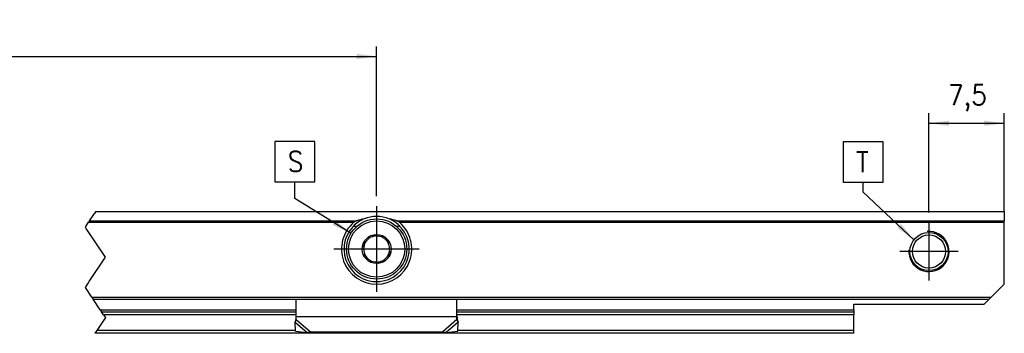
# Model space of a CAD drawing. Header units: millimetres. Extents: x -418 to 1225, y -151 to 443.
# Tile 37 of 52: x 124 to 222, y 266 to 297. Entities that reach past the tile are written whole.
import ezdxf

# ---------------------------------------------------------------- set-up
doc = ezdxf.new("R2010")
doc.units = ezdxf.units.MM
doc.linetypes.add('DOT_CENTER', pattern=[14, 12, -1, 0, -1])
doc.layers.add('1', color=7, linetype='Continuous')
doc.styles.add('CONVERTER_12', font='txt.shx', dxfattribs={"width": 0.9})
doc.dimstyles.new('ME10_DIM_18', dxfattribs={"dimtxt": 2, "dimasz": 2, "dimexe": 1, "dimexo": 1, "dimgap": 1, "dimtad": 1, "dimdsep": 46, "dimtxsty": 'CONVERTER_12', "dimsah": 1, "dimcen": 0.09, "dimclrd": 2, "dimclre": 2, "dimclrt": 2, "dimadec": 0, "dimazin": 0, "dimtfac": 1, "dimtdec": 4, "dimtix": 1, "dimtmove": 0, "dimatfit": 3, "dimfxl": 1, "dimtolj": 1, "dimtzin": 0, "dimarcsym": 0})
doc.dimstyles.new('ME10_DIM_19', dxfattribs={"dimtxt": 2, "dimasz": 2, "dimexe": 1, "dimexo": 1, "dimgap": 1, "dimtad": 1, "dimdsep": 46, "dimtxsty": 'CONVERTER_12', "dimsah": 1, "dimcen": 0.09, "dimclrd": 2, "dimclre": 2, "dimclrt": 2, "dimadec": 0, "dimazin": 0, "dimtfac": 1, "dimtdec": 4, "dimtix": 1, "dimtmove": 0, "dimatfit": 3, "dimfxl": 1, "dimtolj": 1, "dimtzin": 0, "dimarcsym": 0})
doc.dimstyles.get("Standard").update_dxf_attribs({"dimtxt": 0.18, "dimasz": 0.18, "dimexe": 0.18, "dimexo": 0.0625, "dimgap": 0.09, "dimtad": 0, "dimtih": 1, "dimtoh": 1, "dimdec": 4, "dimzin": 0, "dimdsep": 46, "dimtxsty": 'Standard', "dimcen": 0.09, "dimadec": 0, "dimazin": 0, "dimtfac": 1, "dimtdec": 4, "dimtofl": 0, "dimtmove": 0, "dimatfit": 3, "dimfxl": 1, "dimtolj": 1, "dimtzin": 0, "dimarcsym": 0})

# ---------------------------------------------------------------- blocks, each defined once
blk = doc.blocks.new('SOPORTE_SV2__5', base_point=(-123.4, 265.929))
at = {"color": 2, "linetype": 'DOT_CENTER'}
for p, q in [((130.517, 277.129), (131.011, 277.871)), ((131.105, 278.012), (131.011, 277.871)), ((131.144, 278.071), (131.105, 278.012)), ((130.097, 276.5), (130.144, 276.571)), ((130.184, 276.371), (130.097, 276.5)), ((130.144, 276.571), (130.423, 276.988)), ((130.517, 277.129), (130.423, 276.988)), ((132.097, 273.5), (130.184, 276.371)), ((130.478, 271.071), (132.097, 273.5)), ((130.097, 270.5), (130.344, 270.871)), ((130.344, 270.871), (130.478, 271.071)), ((130.75, 269.521), (130.097, 270.5)), ((130.75, 269.521), (130.883, 269.321)), ((131.584, 268.271), (130.883, 269.321)), ((131.584, 268.271), (131.717, 268.071)), ((131.909, 267.783), (131.717, 268.071)), ((131.909, 267.783), (132.097, 267.5)), ((132.097, 267.5), (131.242, 266.217)), ((131.242, 266.217), (131.05, 265.929))]:
    blk.add_line(p, q, dxfattribs=at)
at = {"color": 3, "linetype": 'Continuous'}
for p, q in [((221.6, 278.012), (131.105, 278.012)), ((130.423, 276.988), (156.834, 276.988)), ((130.517, 277.129), (157.111, 277.129)), ((161.089, 277.129), (221.6, 277.129)), ((161.366, 276.988), (221.6, 276.988)), ((158.736, 271.091), (159.464, 271.091)), ((130.75, 269.521), (220.3, 269.521)), ((131.584, 268.271), (151.1, 268.271)), ((151.1, 267.783), (131.909, 267.783)), ((167.1, 268.271), (206.6, 268.271)), ((206.6, 267.783), (167.1, 267.783)), ((150.991, 267.03), (152.184, 266.011)), ((167.1, 267.579), (151.1, 267.579)), ((151.1, 267.292), (152.514, 266.082)), ((167.1, 267.292), (165.686, 266.082)), ((167.209, 267.03), (166.016, 266.011)), ((151.01, 266.217), (131.242, 266.217)), ((206.6, 266.217), (167.19, 266.217))]:
    blk.add_line(p, q, dxfattribs=at)
at = {"color": 7, "linetype": 'Continuous'}
for p, q in [((131.144, 278.071), (221.6, 278.071)), ((221.6, 278.071), (221.6, 278.012)), ((221.6, 278.012), (221.6, 277.129)), ((157.113, 276.569), (156.753, 276.569)), ((161.447, 276.569), (161.087, 276.569)), ((221.6, 276.988), (221.6, 277.129)), ((221.6, 270.821), (221.6, 276.988)), ((158.628, 275.532), (158.919, 275.753)), ((158.919, 275.753), (159.255, 275.611)), ((157.769, 274.88), (158.06, 275.1)), ((157.815, 274.518), (157.769, 274.88)), ((159.913, 275.335), (160.249, 275.194)), ((160.249, 275.194), (160.295, 274.832)), ((157.951, 273.448), (157.905, 273.809)), ((160.431, 273.762), (160.14, 273.541)), ((160.385, 274.123), (160.431, 273.762)), ((158.287, 273.306), (157.951, 273.448)), ((159.281, 272.889), (158.945, 273.03)), ((159.572, 273.109), (159.281, 272.889)), ((221.6, 270.821), (220.3, 269.521)), ((130.883, 269.321), (220.1, 269.321)), ((151.1, 267.603), (151.1, 269.321)), ((167.1, 267.603), (167.1, 269.321)), ((206.6, 268.821), (219.6, 268.821)), ((206.6, 268.271), (206.6, 268.821)), ((220.1, 269.321), (219.6, 268.821)), ((220.3, 269.521), (220.1, 269.321)), ((131.717, 268.071), (151.1, 268.071)), ((167.1, 268.071), (206.6, 268.071)), ((206.6, 268.271), (206.6, 268.071)), ((206.6, 268.071), (206.6, 267.783)), ((206.6, 266.217), (206.6, 267.783)), ((150.991, 267.03), (151.039, 267.2)), ((151.012, 266.141), (150.991, 267.03)), ((151.1, 267.579), (151.1, 267.603)), ((151.1, 267.292), (151.1, 267.579)), ((167.1, 267.579), (167.1, 267.603)), ((167.1, 267.292), (167.1, 267.579)), ((167.161, 267.2), (167.209, 267.03)), ((167.188, 266.141), (167.209, 267.03)), ((206.6, 265.929), (131.05, 265.929)), ((151.012, 266.141), (152.184, 266.011)), ((152.514, 266.082), (165.686, 266.082)), ((166.016, 266.011), (167.188, 266.141)), ((206.6, 265.929), (206.6, 266.217))]:
    blk.add_line(p, q, dxfattribs=at)
for centre, radius in [((159.1, 274.321), 3), ((159.1, 274.321), 1.45), ((214.1, 274.071), 1.9), ((214.1, 274.071), 1.65), ((159.1, 274.321), 0.05)]:
    blk.add_circle(centre, radius, dxfattribs=at)
at = {"color": 3, "linetype": 'Continuous'}
blk.add_circle((159.1, 274.321), 2.8, dxfattribs=at)
at = {"color": 7, "linetype": 'Continuous'}
for radius, start, end in [(3.25, 67.38014, 112.61986), (3.5, 130.35519, 49.64481), (3.25, 136.23733, 67.38014), (3.25, 112.61986, 136.23733), (1.3, 111.27625, 143.16099), (1.3, 83.16099, 111.27625), (1.3, 51.27625, 83.16099), (1.3, 143.16099, 171.27625), (1.3, 23.16099, 51.27625), (1.3, 351.27625, 23.16099), (1.3, 171.27625, 203.16099), (1.3, 203.16099, 231.27625), (1.3, 323.16099, 351.27625), (1.3, 231.27625, 263.16099), (1.3, 263.16099, 291.27625), (1.3, 291.27625, 323.16099)]:
    blk.add_arc((159.1, 274.321), radius, start, end, dxfattribs=at)
for points, knots in [([(157.111, 277.129), (157.089, 277.122), (157.041, 277.105), (156.981, 277.079), (156.932, 277.054), (156.896, 277.033), (156.863, 277.012), (156.843, 276.995), (156.834, 276.988)], [0, 0, 0, 0, 0.0689839, 0.1547784, 0.1953403, 0.2336491, 0.2787828, 0.31333, 0.31333, 0.31333, 0.31333]), ([(157.85, 277.321), (157.788, 277.308), (157.662, 277.281), (157.477, 277.236), (157.293, 277.185), (157.172, 277.148), (157.111, 277.129)], [0, 0, 0, 0, 0.1913805, 0.384016, 0.5730686, 0.7635471, 0.7635471, 0.7635471, 0.7635471]), ([(161.089, 277.129), (161.028, 277.148), (160.908, 277.185), (160.724, 277.235), (160.538, 277.281), (160.413, 277.308), (160.35, 277.321)], [0, 0, 0, 0, 0.1901218, 0.3787731, 0.5718216, 0.763547, 0.763547, 0.763547, 0.763547]), ([(161.366, 276.988), (161.347, 277.003), (161.305, 277.035), (161.239, 277.07), (161.166, 277.103), (161.117, 277.12), (161.089, 277.129)], [0, 0, 0, 0, 0.0733847, 0.1584419, 0.2234097, 0.3132558, 0.3132558, 0.3132558, 0.3132558]), ([(150.991, 267.03), (151, 267.05), (151.018, 267.092), (151.045, 267.156), (151.073, 267.223), (151.091, 267.269), (151.1, 267.292)], [0, 0, 0, 0, 0.0660342, 0.1356749, 0.2077706, 0.2833141, 0.2833141, 0.2833141, 0.2833141]), ([(151.039, 267.2), (151.047, 267.232), (151.065, 267.3), (151.084, 267.402), (151.097, 267.504), (151.099, 267.571), (151.1, 267.603)], [0, 0, 0, 0, 0.1008026, 0.2105794, 0.3123659, 0.4089226, 0.4089226, 0.4089226, 0.4089226]), ([(167.1, 267.603), (167.101, 267.571), (167.103, 267.504), (167.115, 267.407), (167.134, 267.305), (167.152, 267.237), (167.161, 267.2)], [0, 0, 0, 0, 0.0965567, 0.1983431, 0.2932195, 0.4089231, 0.4089231, 0.4089231, 0.4089231]), ([(167.209, 267.03), (167.2, 267.05), (167.182, 267.092), (167.155, 267.156), (167.127, 267.223), (167.109, 267.269), (167.1, 267.292)], [0, 0, 0, 0, 0.0660342, 0.1356749, 0.2077706, 0.2833141, 0.2833141, 0.2833141, 0.2833141]), ([(152.184, 266.011), (152.21, 266.015), (152.265, 266.023), (152.346, 266.04), (152.43, 266.059), (152.485, 266.074), (152.514, 266.082)], [0, 0, 0, 0, 0.0797881, 0.1670936, 0.2491987, 0.3386073, 0.3386073, 0.3386073, 0.3386073]), ([(165.686, 266.082), (165.715, 266.074), (165.77, 266.059), (165.854, 266.04), (165.935, 266.023), (165.99, 266.015), (166.016, 266.011)], [0, 0, 0, 0, 0.0894086, 0.1715137, 0.2588192, 0.3386073, 0.3386073, 0.3386073, 0.3386073])]:
    blk.add_open_spline(points, degree=3, knots=knots, dxfattribs=at)
at = {"layer": '1', "color": 2, "linetype": 'DOT_CENTER'}
for p, q in [((159.1, 278.571), (159.1, 270.071)), ((214.1, 276.971), (214.1, 271.171)), ((163.35, 274.321), (154.85, 274.321)), ((217, 274.071), (211.2, 274.071))]:
    blk.add_line(p, q, dxfattribs=at)
at = {"layer": '1', "color": 30, "linetype": 'Continuous'}
blk.add_arc((214.1, 274.071), 2, 175, 95, dxfattribs=at)
blk.add_arc((214.1, 274.071), 2, 175, 95, dxfattribs=at)
blk = doc.blocks.new('*D85')
at = {"layer": '1', "color": 2, "linetype": 'Continuous'}
for p, q in [((214.1, 277.971), (214.1, 287.844)), ((221.6, 277.988), (221.6, 287.844)), ((214.1, 286.844), (221.6, 286.844))]:
    blk.add_line(p, q, dxfattribs=at)
at = {"layer": '1', "color": 2}
for points in [[(216.1, 287.107), (216.1, 286.58), (214.1, 286.844)], [(219.6, 286.58), (219.6, 287.107), (221.6, 286.844)]]:
    blk.add_solid(points, dxfattribs=at)
at = {"layer": '1', "color": 2, "insert": (216, 288.044), "char_height": 2, "attachment_point": 7, "rotation": 0.00014, "line_spacing_factor": 0.60024, "style": 'CONVERTER_12'}
blk.add_mtext('7,5', dxfattribs=at)
blk = doc.blocks.new('*D86')
at = {"layer": '1', "color": 2, "linetype": 'Continuous'}
for p, q in [((49.1, 277.971), (49.1, 294.493)), ((159.1, 279.571), (159.1, 294.493)), ((49.1, 293.493), (159.1, 293.493))]:
    blk.add_line(p, q, dxfattribs=at)
at = {"layer": '1', "color": 2}
for points in [[(51.1, 293.756), (51.1, 293.23), (49.1, 293.493)], [(157.1, 293.23), (157.1, 293.756), (159.1, 293.493)]]:
    blk.add_solid(points, dxfattribs=at)
at = {"layer": '1', "color": 2, "insert": (104.089, 294.493), "char_height": 2, "attachment_point": 7, "rotation": 0.00014, "line_spacing_factor": 0.60024, "style": 'CONVERTER_12'}
blk.add_mtext('250', dxfattribs=at)
blk = doc.blocks.new('Top1', base_point=(-35.9, 272))
at = {"layer": '1', "color": 2}
for points in [[(148.951, 285.025), (148.951, 281.025), (152.951, 281.025), (152.951, 285.025)], [(205.551, 284.984), (205.551, 280.984), (209.551, 280.984), (209.551, 284.984)]]:
    blk.add_lwpolyline(points, close=True, dxfattribs=at)
for points in [[(154.704, 276.718), (154.98, 277.166), (156.545, 275.894)], [(210.966, 276.419), (211.326, 276.803), (212.604, 275.242)]]:
    blk.add_solid(points, dxfattribs=at)
blk.add_blockref('SOPORTE_SV2__5', (-123.4, 265.929))
at = {"layer": '1', "color": 2, "style": 'CONVERTER_12', "width": 0.9}
for s, p in [('S', (150.251, 282.025)), ('T', (206.851, 281.984))]:
    blk.add_text(s, height=2, dxfattribs=at).set_placement(p)
at = {"layer": '1'}
for base, p1, p2, dimstyle, picture, middle in [((49.1, 293.493), (159.1, 278.571), (49.1, 276.971), 'ME10_DIM_19', '*D86', (106.489, 295.493)), ((214.1, 286.844), (221.6, 276.988), (214.1, 276.971), 'ME10_DIM_18', '*D85', (217.85, 288.944))]:
    dim = blk.add_linear_dim(base=base, p1=p1, p2=p2, dimstyle=dimstyle, dxfattribs=at)
    dim.commit()
    dim.dimension.update_dxf_attribs({"geometry": picture, "text_midpoint": middle, "text_rotation": 0.00014})
at = {"layer": '1', "color": 2, "linetype": 'Continuous', "has_arrowhead": 0}
for points in [[(156.545, 275.894), (150.951, 279.338), (150.951, 281.025)], [(212.604, 275.242), (207.551, 279.984), (207.551, 280.984)]]:
    blk.add_leader(points, dimstyle='Standard', dxfattribs=at)

msp = doc.modelspace()

# ---------------------------------------------------------------- block references
msp.add_blockref('Top1', (-35.9, 272))

doc.saveas('drawing.dxf')
